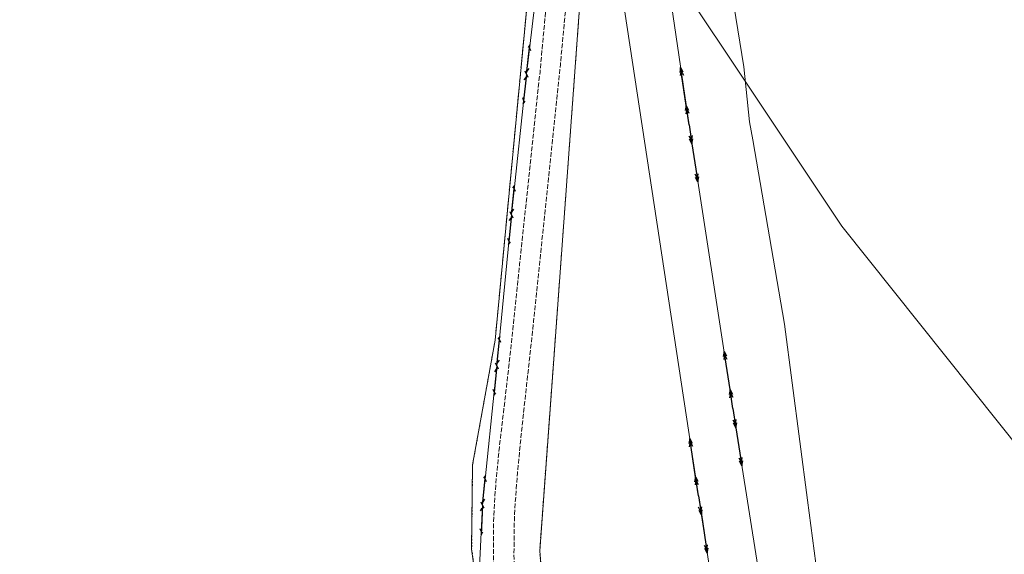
# Model space of a CAD drawing. Header units: metres. Extents: x 5550910 to 5553628, y 5952297 to 5957865.
# Tile 16 of 36: x 5551455 to 5551762, y 5954895 to 5955061. Entities that reach past the tile are written whole.
import ezdxf

# ---------------------------------------------------------------- set-up
doc = ezdxf.new("R2010")
doc.units = ezdxf.units.M
for name, pattern in [('1.5_0.5', [2, 1.5, -0.5]), ('219-500', [0]), ('egug-500', [1, 0.5, -0.5]), ('suep_sn_500', [0]), ('sutp_500', [0])]:
    doc.linetypes.add(name, pattern=pattern)
doc.layers.get('0').update_dxf_attribs({"color": 2, "lineweight": 5})

# ---------------------------------------------------------------- blocks, each defined once
blk = doc.blocks.new('SUEP2')
at = {"color": 0, "linetype": 'Continuous'}
for p, q in [((0, 0), (6.027, 0)), ((5.027, 0), (3.527, 0.5)), ((5.027, 0), (3.527, -0.5)), ((6.027, 0), (4.527, 0.5)), ((6.027, 0), (4.527, -0.5)), ((6.027, 0), (18.027, 0)), ((17.027, 0), (15.527, 0.5)), ((17.027, 0), (15.527, -0.5)), ((18.027, 0), (16.527, 0.5)), ((18.027, 0), (16.527, -0.5))]:
    blk.add_line(p, q, dxfattribs=at)
blk = doc.blocks.new('SUTP')
at = {"color": 0, "linetype": 'Continuous'}
for p, q in [((0, 0), (0.866, 0.5)), ((0, 0), (9.232, 0)), ((1.866, -0.5), (1, 0)), ((7.366, -0.5), (8.232, 0)), ((9.232, 0), (8.366, 0.5))]:
    blk.add_line(p, q, dxfattribs=at)

msp = doc.modelspace()

# ---------------------------------------------------------------- linework, layer by layer
at = {"layer": '218-kontur użytku gruntowego', "color": 3, "linetype": 'egug-500', "lineweight": 18, "flags": 128}
for points in [[(5551617.26, 5955107.37), (5551611.07, 5955042.27)], [(5551617.25, 5954895.67), (5551630.19, 5955071.95)], [(5551611.07, 5955042.27), (5551603.38, 5954961.24)], [(5551603.38, 5954961.24), (5551597.94, 5954931.04)], [(5551597.94, 5954931.04), (5551596.37, 5954922.37)], [(5551596.37, 5954922.37), (5551596.09, 5954896.2)], [(5551596.09, 5954896.2), (5551603.63, 5954843.73)], [(5551619.56, 5954868.08), (5551617.25, 5954895.67)]]:
    msp.add_lwpolyline(points, dxfattribs=at)
at = {"layer": '219-działka ewidencyjna', "color": 7, "linetype": '219-500', "lineweight": 18, "flags": 128}
for points in [[(5551632.31, 5955115.28), (5551711.25, 5954996.77)], [(5551617.26, 5955107.37), (5551603.38, 5954961.24)], [(5551617.25, 5954895.67), (5551630.19, 5955071.95)], [(5551711.25, 5954996.77), (5551775.99, 5954915.53)], [(5551603.38, 5954961.24), (5551596.37, 5954922.37)], [(5551596.37, 5954922.37), (5551596.09, 5954896.2)], [(5551603.63, 5954843.73), (5551596.09, 5954896.2)], [(5551617.25, 5954895.67), (5551619.56, 5954868.08)]]:
    msp.add_lwpolyline(points, dxfattribs=at)
at = {"layer": 'jezdnia', "color": 7, "linetype": '1.5_0.5', "lineweight": 18, "flags": 128}
msp.add_lwpolyline([(5551455.46, 5955436.36), (5551462.84, 5955440.11), (5551462.72, 5955438.4), (5551463.73, 5955425.01), (5551465.59, 5955414.78), (5551471.39, 5955401.64), (5551476.26, 5955393.49), (5551481.57, 5955385.59), (5551486.91, 5955377.94), (5551492.56, 5955369.92), (5551498.17, 5955361.88), (5551503.54, 5955353.79), (5551508.46, 5955345.75), (5551513.01, 5955337.32), (5551517.06, 5955328.95), (5551521.26, 5955320.4), (5551527.99, 5955306.48), (5551534.66, 5955292.46), (5551540.03, 5955281.11), (5551544.46, 5955272.26), (5551549.92, 5955261.82), (5551556.78, 5955249.11), (5551563.35, 5955237.41), (5551576.27, 5955214.14), (5551589.15, 5955190.94), (5551602.61, 5955166.79), (5551610.2, 5955153.13), (5551615.51, 5955143.14), (5551619.01, 5955135.22), (5551622.49, 5955125.88), (5551624.8, 5955117.28), (5551625.95, 5955111.72), (5551627.11, 5955102.56), (5551627.35, 5955092.82), (5551626.85, 5955081.7), (5551625.88, 5955070.37), (5551623.7, 5955047.04), (5551620.95, 5955020.53), (5551617.92, 5954991.94), (5551615.38, 5954967.14), (5551613.18, 5954947.28), (5551611.52, 5954931.92), (5551610.33, 5954919.85), (5551609.4, 5954907.11), (5551609.24, 5954894.54), (5551609.55, 5954883.4), (5551610.4, 5954873.42), (5551611.97, 5954861.74), (5551614.66, 5954846.3), (5551617.57, 5954829.95), (5551622.78, 5954801.05), (5551627.75, 5954773.57), (5551632.86, 5954745.16), (5551637.68, 5954717.39), (5551641.61, 5954694.82), (5551646.22, 5954667.88), (5551648.5, 5954654.19), (5551650.68, 5954640.43), (5551652.8, 5954625.44), (5551654.84, 5954609.05), (5551656.47, 5954593.16), (5551657.56, 5954579.76), (5551658.22, 5954571.81), (5551661.67, 5954527.38), (5551663.82, 5954499.25), (5551665.88, 5954471.68), (5551666.57, 5954462.47), (5551666.66, 5954461.93), (5551672.22, 5954389.95), (5551675.28, 5954351.04), (5551677.91, 5954318.05), (5551683.44, 5954244.25), (5551687.09, 5954197.42), (5551690.15, 5954157.69), (5551698.86, 5954043.22), (5551701.1, 5954018.88), (5551703.84, 5954003.49), (5551711.13, 5953980.46), (5551724.65, 5953951.63), (5551832.15, 5953745.44), (5551835.68, 5953738.86), (5551892.81, 5953628.66), (5551917.14, 5953581.55), (5551966.35, 5953486.49), (5551994.72, 5953431.65), (5552025.63, 5953371.58), (5552071.66, 5953283.52), (5552082.57, 5953262.51), (5552091.2, 5953243.96), (5552093.79, 5953236), (5552095.32, 5953229.38), (5552096.23, 5953224.74), (5552096.78, 5953218.46), (5552100.14, 5953217.29), (5552100.02, 5953214.11), (5552097, 5953213.18), (5552096.9, 5953207.97), (5552096.49, 5953201.04), (5552096.15, 5953198.09), (5552095.51, 5953192.94), (5552094.39, 5953184.52), (5552092.92, 5953174.68), (5552086.6, 5953175.52), (5552087.15, 5953181.17), (5552087.92, 5953187.13), (5552089.57, 5953201.15), (5552090.1, 5953206.02), (5552090.25, 5953210.99), (5552090.32, 5953212.13), (5552090.34, 5953215.17), (5552090.18, 5953219.38), (5552089.86, 5953222.64), (5552089.18, 5953225.81), (5552088.58, 5953229.73), (5552083.72, 5953244.98), (5552079.77, 5953254.29), (5552072.88, 5953268), (5552038.97, 5953333.01), (5552035.49, 5953333.57), (5552033.38, 5953337.96), (5552034.81, 5953340.91), (5551999.22, 5953409.52), (5551969.85, 5953466.23), (5551946.4, 5953511.81), (5551910.17, 5953581.82), (5551879.79, 5953640.62), (5551838.98, 5953719.14), (5551834.68, 5953727.41), (5551765.67, 5953859.94), (5551722.89, 5953941.84), (5551718.7, 5953949.73), (5551709.81, 5953966.79), (5551704.51, 5953978.64), (5551699.67, 5953992.93), (5551695.07, 5954013.03), (5551692.89, 5954034.57), (5551690.3, 5954075.98), (5551686.75, 5954079.02), (5551680.53, 5954078.59), (5551671.21, 5954075.63), (5551669.84, 5954079.96), (5551681.88, 5954083.76), (5551686.1, 5954085.62), (5551689.23, 5954089.48), (5551684.5, 5954152.19), (5551683.75, 5954161.01), (5551678.17, 5954232.97), (5551671.58, 5954319.64), (5551667.8, 5954368.46), (5551665.49, 5954398.42), (5551660.67, 5954461.52), (5551660.6, 5954463.01), (5551659.45, 5954477.3), (5551657.59, 5954501.58), (5551655.41, 5954529.68), (5551653.55, 5954552.49), (5551652.2, 5954554.53), (5551650.8, 5954555.88), (5551649.26, 5954556.61), (5551647.29, 5954557.16), (5551642.56, 5954558.16), (5551633.34, 5954560.05), (5551634.32, 5954564.09), (5551639.82, 5954563.11), (5551645.81, 5954561.93), (5551647.69, 5954562.06), (5551649.42, 5954562.55), (5551650.94, 5954563.9), (5551651.84, 5954565.19), (5551652.48, 5954566.52), (5551651.43, 5954579.7), (5551650.62, 5954589.92), (5551649.8, 5954598.78), (5551648.73, 5954608.14), (5551647.37, 5954620.12), (5551645.22, 5954635.92), (5551642.82, 5954651.1), (5551640.4, 5954665.92), (5551635.83, 5954692.45), (5551631.2, 5954719.48), (5551627.16, 5954742.48), (5551624.12, 5954759.39), (5551618.16, 5954792.27), (5551612.87, 5954821.32), (5551608.74, 5954844.33), (5551606.24, 5954858.98), (5551604.66, 5954869.82), (5551603.57, 5954881.44), (5551602.87, 5954892.76), (5551602.85, 5954904.59), (5551603.56, 5954916.05), (5551604.7, 5954927.95), (5551606.4, 5954942.28), (5551608.06, 5954956.8), (5551611, 5954984.81), (5551613.91, 5955012.23), (5551616.79, 5955039.97), (5551617.36, 5955044.74), (5551619.35, 5955066.31), (5551620.39, 5955080.65), (5551620.78, 5955093.59), (5551619.97, 5955105.33), (5551618.25, 5955116.23), (5551614.99, 5955127.4), (5551612.65, 5955133.54), (5551610.64, 5955138.15), (5551609.52, 5955140.32), (5551606.5, 5955146.61), (5551605.34, 5955148.99), (5551598.71, 5955161.09), (5551585.07, 5955185.86), (5551571.93, 5955209.34), (5551558.7, 5955233.28), (5551551.28, 5955246.32), (5551544.81, 5955258.25), (5551538.95, 5955269.35), (5551534.5, 5955278.23), (5551530.09, 5955287.52), (5551524.37, 5955299.62), (5551518.43, 5955311.96), (5551511.28, 5955326.64), (5551507.77, 5955333.65), (5551503.83, 5955341.4), (5551498.9, 5955349.41), (5551493.75, 5955357.22), (5551488.17, 5955365.39), (5551482.73, 5955372.79), (5551476.66, 5955381.16), (5551471.18, 5955388.76), (5551464.9, 5955397.81), (5551463.59, 5955400.61), (5551459.01, 5955410.42), (5551456.04, 5955425.5)], close=True, dxfattribs=at)
at = {"layer": 'przewód elektroenergetyczny średniego napięcia', "color": 1, "linetype": 'suep_sn_500', "lineweight": 18, "flags": 128}
for points in [[(5551663.72, 5955028.34), (5551652.85, 5955102.22)], [(5551666.64, 5954912.76), (5551640.76, 5955083.27)], [(5551677.4, 5954939.92), (5551663.72, 5955028.34)], [(5551687.39, 5954876.36), (5551677.4, 5954939.92)], [(5551692.69, 5954742.51), (5551666.64, 5954912.76)]]:
    msp.add_lwpolyline(points, dxfattribs=at)
at = {"layer": 'przewód gazowy', "color": 52, "linetype": 'CONTINUOUS', "lineweight": 18, "flags": 128}
msp.add_lwpolyline([(5551618.58, 5955349.18), (5551629.74, 5955307.58), (5551636.15, 5955279.31), (5551637.73, 5955272.35), (5551641.45, 5955251.72), (5551655.63, 5955186.48), (5551661.24, 5955157.94), (5551667.81, 5955124.96), (5551669.23, 5955117.42), (5551671.41, 5955104.08), (5551680.76, 5955046.4), (5551682.58, 5955029.25), (5551683.55, 5955023.59), (5551693.38, 5954966.24), (5551700.6, 5954911.43), (5551704.76, 5954879.82)], dxfattribs=at)
at = {"layer": 'przewód telekomunikacyjny napowietrzny', "color": 30, "linetype": 'sutp_500', "lineweight": 18, "flags": 128}
for points in [[(5551613.14, 5955044.06), (5551618.41, 5955088.72)], [(5551608.44, 5955000.27), (5551613.14, 5955044.06)], [(5551603.96, 5954953.21), (5551608.44, 5955000.27)], [(5551599.44, 5954909.89), (5551603.96, 5954953.21)], [(5551598.32, 5954886.25), (5551599.44, 5954909.89)]]:
    msp.add_lwpolyline(points, dxfattribs=at)

# ---------------------------------------------------------------- block references
at = {"layer": 'przewód elektroenergetyczny średniego napięcia', "color": 1, "linetype": 'CONTINUOUS', "lineweight": 18}
for p, rotation in [((5551663.72, 5955028.34), 98.37), ((5551663.72, 5955028.34), 278.795), ((5551677.4, 5954939.92), 98.795), ((5551677.4, 5954939.92), 278.932), ((5551666.64, 5954912.76), 98.63), ((5551666.64, 5954912.76), 278.699)]:
    msp.add_blockref('SUEP2', p, dxfattribs=dict(at, rotation=rotation))
at = {"layer": 'przewód telekomunikacyjny napowietrzny', "color": 30, "linetype": 'CONTINUOUS', "lineweight": 18}
for p, rotation in [((5551613.14, 5955044.06), 83.27), ((5551613.14, 5955044.06), 263.874), ((5551608.44, 5955000.27), 83.874), ((5551608.44, 5955000.27), 264.562), ((5551603.96, 5954953.21), 84.562), ((5551603.96, 5954953.21), 264.043), ((5551599.44, 5954909.89), 84.043), ((5551599.44, 5954909.89), 267.288)]:
    msp.add_blockref('SUTP', p, dxfattribs=dict(at, rotation=rotation))

doc.saveas('drawing.dxf')
